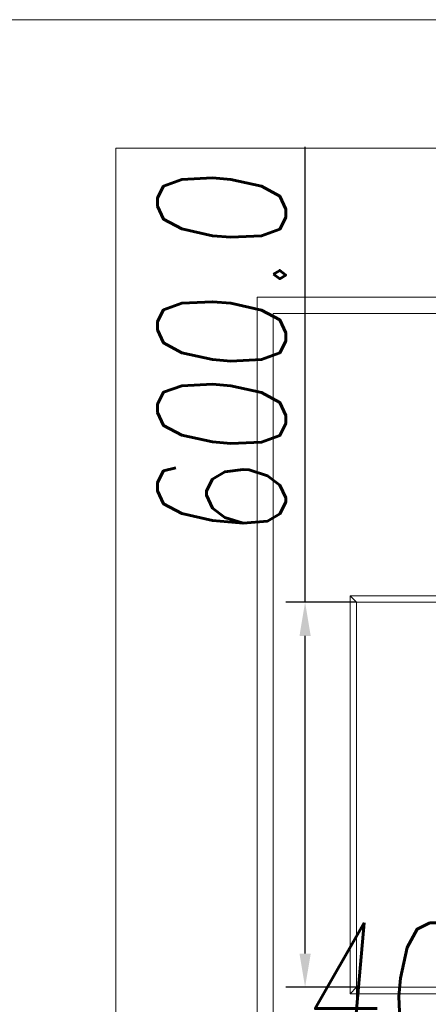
# Model space of a CAD drawing. Header units: millimetres. Extents: x 213386 to 459888, y 74252 to 208052.
# Tile 131 of 256: x 387727 to 388364, y 160598 to 162132. Entities that reach past the tile are written whole.
import ezdxf

# ---------------------------------------------------------------- set-up
doc = ezdxf.new("R2010")
doc.units = ezdxf.units.MM
doc.linetypes.add('ČERCHOVANÁ', pattern=[25.4, 12.7, -6.35, 0, -6.35])
doc.layers.get('Defpoints').update_dxf_attribs({"color": 255, "lineweight": 0})
doc.layers.add('DIM_COMP_AUX', color=255, linetype='Continuous', lineweight=0, plot=False)
for name, color, linetype, lineweight in [('NOVÁ TENKÁ', 255, 'Continuous', 0), ('OSY', 255, 'Continuous', 0), ('ŽB', 255, 'Continuous', 0)]:
    doc.layers.add(name, color=color, linetype=linetype, lineweight=lineweight)
doc.styles.add('ROMANS', font='romans.shx', dxfattribs={"width": 0.75, "oblique": 5, "height": 200})
doc.dimstyles.new('KONE_mm', dxfattribs={"dimscale": 15, "dimtxt": 3.5, "dimasz": 3.5, "dimexe": 2, "dimexo": 0, "dimgap": 2, "dimtad": 1, "dimdec": 0, "dimrnd": 0.01, "dimzin": 0, "dimdsep": 46, "dimtxsty": 'ROMANS', "dimsah": 1, "dimcen": 0, "dimclrd": 256, "dimclre": 256, "dimclrt": 256, "dimadec": 1, "dimazin": 3, "dimtfac": 1, "dimtdec": 0, "dimtmove": 0, "dimatfit": 3, "dimfxl": 1, "dimtolj": 1, "dimtzin": 0, "dimarcsym": 0})

# ---------------------------------------------------------------- blocks, each defined once
blk = doc.blocks.new('*D981')
at = {"layer": 'Defpoints', "color": 0, "transparency": 16777216}
for p in [(300, 1805.1), (-300, 1725), (300, 1725)]:
    blk.add_point(p, dxfattribs=at)
at = {"layer": 'DIM_COMP_AUX', "lineweight": -2, "transparency": 16777216}
for p, q in [((-300, 1725), (-300, 1835.1)), ((300, 1725), (300, 1835.1)), ((-247.5, 1805.1), (247.5, 1805.1)), ((300, 1805.1), (1009.5, 1805.1))]:
    blk.add_line(p, q, dxfattribs=at)
at = {"layer": 'DIM_COMP_AUX', "transparency": 16777216}
for points in [[(-247.5, 1813.8), (-247.5, 1796.3), (-300, 1805.1)], [(247.5, 1813.8), (247.5, 1796.3), (300, 1805.1)]]:
    blk.add_solid(points, dxfattribs=at)
at = {"layer": 'DIM_COMP_AUX', "transparency": 16777216, "insert": (681, 1935.1), "char_height": 200, "attachment_point": 5, "style": 'ROMANS'}
blk.add_mtext('\\A1;600.0', dxfattribs=at)
blk = doc.blocks.new('*D982')
at = {"layer": 'Defpoints', "color": 0, "transparency": 16777216}
for p in [(-429.8, 1725), (-300, 1725), (-300, 1325)]:
    blk.add_point(p, dxfattribs=at)
at = {"layer": 'DIM_COMP_AUX', "lineweight": -2, "transparency": 16777216}
for p, q in [((-300, 1725), (-459.8, 1725)), ((-429.8, 1377.5), (-429.8, 1672.5)), ((-300, 1325), (-459.8, 1325))]:
    blk.add_line(p, q, dxfattribs=at)
at = {"layer": 'DIM_COMP_AUX', "transparency": 16777216}
for points in [[(-421, 1672.5), (-438.5, 1672.5), (-429.8, 1725)], [(-421, 1377.5), (-438.5, 1377.5), (-429.8, 1325)]]:
    blk.add_solid(points, dxfattribs=at)
at = {"layer": 'DIM_COMP_AUX', "transparency": 16777216, "insert": (-299.8, 1525), "char_height": 200, "attachment_point": 5, "rotation": 270, "style": 'ROMANS'}
blk.add_mtext('\\A1;400.0', dxfattribs=at)
blk = doc.blocks.new('10030_Elevator_0')
at = {"layer": 'NOVÁ TENKÁ'}
for p, q in [((775, 1880), (-775, 1880)), ((775, 205), (775, 1880)), ((750, 1855), (-750, 1855)), ((750, 205), (750, 1855)), ((-300, 1725), (-310, 1735)), ((300, 1725), (310, 1735))]:
    blk.add_line(p, q, dxfattribs=at)
for points in [[(-310, 1315), (310, 1315), (310, 1735), (-310, 1735)], [(-300, 1325), (300, 1325), (300, 1725), (-300, 1725)]]:
    blk.add_lwpolyline(points, close=True, dxfattribs=at)
at = {"layer": 'DIM_COMP_AUX'}
dim = blk.add_linear_dim(base=(300, 1805.08), p1=(-300, 1725), p2=(300, 1725), dimstyle='KONE_mm', override={"dimdec": 1}, dxfattribs=at)
dim.commit()
dim.dimension.update_dxf_attribs({"geometry": '*D981', "text_midpoint": (681.01, 1935.08)})
dim = blk.add_linear_dim(base=(-429.76, 1725), p1=(-300, 1325), p2=(-300, 1725), angle=90, dimstyle='KONE_mm', override={"dimdec": 1}, dxfattribs=at)
dim.commit()
dim.dimension.update_dxf_attribs({"geometry": '*D982', "text_midpoint": (-429.76, 1525), "dimtype": 128})

msp = doc.modelspace()

# ---------------------------------------------------------------- linework, layer by layer
at = {"layer": 'OSY', "linetype": 'ČERCHOVANÁ', "ltscale": 25}
msp.add_line((400063.194, 162132.154), (385251.638, 162132.154), dxfattribs=at)
at = {"layer": 'ŽB'}
for p, q in [((386526.638, 162132.154), (390376.638, 162132.154)), ((387876.638, 161932.154), (387876.638, 157407.154)), ((387876.638, 161932.154), (389976.638, 161932.154))]:
    msp.add_line(p, q, dxfattribs=at)

# ---------------------------------------------------------------- block references
at = {"rotation": 90}
msp.add_blockref('10030_Elevator_0', (389976.638, 160924.654), dxfattribs=at)

doc.saveas('drawing.dxf')
